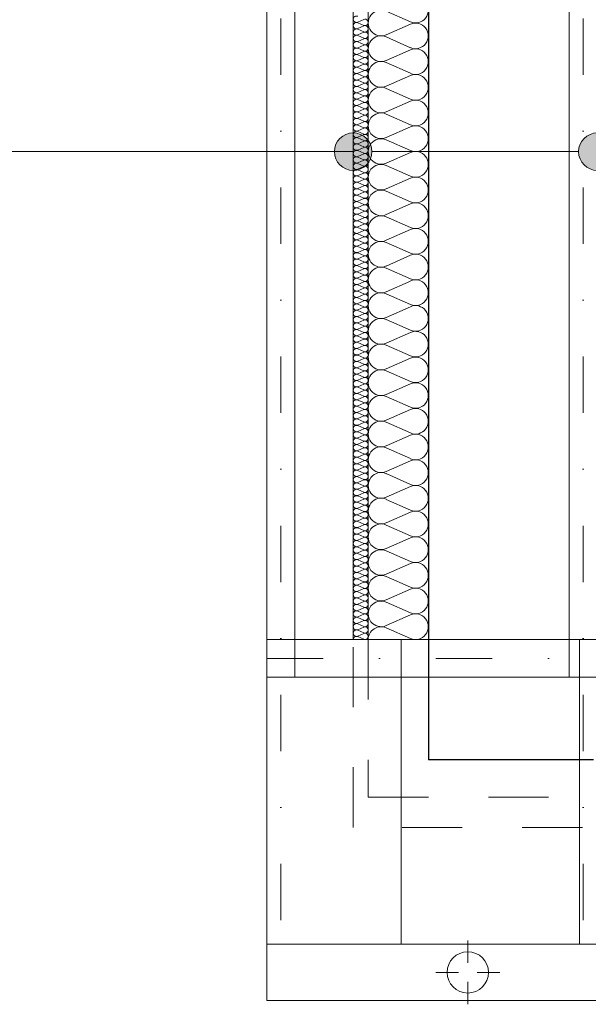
# Model space of a CAD drawing. Extents: x -440864 to -355682, y 13652 to 155872.
# Tile 128 of 179: x -431373 to -429859, y 90424 to 93045. Entities that reach past the tile are written whole.
import ezdxf

# ---------------------------------------------------------------- set-up
doc = ezdxf.new("R2010")
doc.units = 0
doc.header["$MEASUREMENT"] = 0
for name, pattern in [('Dot & Dashed', [450, 150, -150, 0, -150]), ('Hidden Line', [50, 25, -25]), ('Przerywana', [320, 160, -160])]:
    doc.linetypes.add(name, pattern=pattern)
for name, color, linetype in [('#podkład', 252, 'Continuous'), ('Arch ocieplenie', 252, 'Continuous'), ('Arch opisy', 252, 'Continuous'), ('Inwent Izolacje', 252, 'Continuous')]:
    doc.layers.add(name, color=color, linetype=linetype)
for name, color, linetype, lineweight in [('Arch dachowki_Nr_Pióra__81', 252, 'Continuous', 9), ('Arch ocieplenie_Nr_Pióra__9', 252, 'Continuous', 13), ('Arch opisy_Nr_Pióra__21', 252, 'Continuous', 9), ('Arch wykończenie_Nr_Pióra__3', 252, 'Continuous', 18), ('INWENT DACH_Nr_Pióra__21', 252, 'Continuous', 9), ('Inwent Izolacje_Nr_Pióra__2', 252, 'Continuous', 13), ('INWENT KONST. DREWNIANA_Nr_Pióra__2', 252, 'Continuous', 13), ('INWENT KONST. DREWNIANA_Nr_Pióra__21', 252, 'Continuous', 9), ('INWENT RURY SPUSTOWE_Nr_Pióra__21', 252, 'Continuous', 9), ('INWENT.ŚCIANY_Nr_Pióra__1', 252, 'Continuous', 25), ('INWENT.ŚCIANY_Nr_Pióra__2', 252, 'Continuous', 13)]:
    doc.layers.add(name, color=color, linetype=linetype, lineweight=lineweight)

# ---------------------------------------------------------------- blocks, each defined once
blk = doc.blocks.new('Izolacja cieplna 14_229', base_point=(-430484.9, 97267.6))
at = {"layer": 'Arch ocieplenie_Nr_Pióra__9', "linetype": 'Continuous'}
for p, q in [((-430456.9, 94883.4), (-430473, 94876.3)), ((-430473, 94874.8), (-430456.9, 94867.8)), ((-430456.9, 94866.3), (-430473, 94859.2)), ((-430473, 94857.8), (-430456.9, 94850.7)), ((-430456.9, 94849.3), (-430473, 94842.2)), ((-430473, 94840.8), (-430456.9, 94833.7)), ((-430456.9, 94832.3), (-430473, 94825.2)), ((-430473, 94823.8), (-430456.9, 94816.7)), ((-430456.9, 94815.3), (-430473, 94808.2)), ((-430473, 94806.7), (-430456.9, 94799.7)), ((-430456.9, 94798.2), (-430473, 94791.1)), ((-430473, 94789.7), (-430456.9, 94782.6)), ((-430456.9, 94781.2), (-430473, 94774.1)), ((-430473, 94772.7), (-430456.9, 94765.6)), ((-430456.9, 94764.2), (-430473, 94757.1)), ((-430473, 94755.7), (-430456.9, 94748.6)), ((-430456.9, 94747.1), (-430473, 94740.1)), ((-430473, 94738.6), (-430456.9, 94731.6)), ((-430456.9, 94730.1), (-430473, 94723)), ((-430473, 94721.6), (-430456.9, 94714.5)), ((-430456.9, 94713.1), (-430473, 94706)), ((-430473, 94704.6), (-430456.9, 94697.5)), ((-430456.9, 94696.1), (-430473, 94689)), ((-430473, 94687.6), (-430456.9, 94680.5)), ((-430456.9, 94679), (-430473, 94672)), ((-430473, 94670.5), (-430456.9, 94663.5)), ((-430456.9, 94662), (-430473, 94654.9)), ((-430473, 94653.5), (-430456.9, 94646.4)), ((-430456.9, 94645), (-430473, 94637.9)), ((-430473, 94636.5), (-430456.9, 94629.4)), ((-430456.9, 94628), (-430473, 94620.9)), ((-430473, 94619.5), (-430456.9, 94612.4)), ((-430456.9, 94610.9), (-430473, 94603.9)), ((-430473, 94602.4), (-430456.9, 94595.4)), ((-430456.9, 94593.9), (-430473, 94586.8)), ((-430473, 94585.4), (-430456.9, 94578.3)), ((-430456.9, 94576.9), (-430473, 94569.8)), ((-430473, 94568.4), (-430456.9, 94561.3)), ((-430456.9, 94559.9), (-430473, 94552.8)), ((-430473, 94551.4), (-430456.9, 94544.3)), ((-430456.9, 94542.8), (-430473, 94535.8)), ((-430473, 94534.3), (-430456.9, 94527.3)), ((-430456.9, 94525.8), (-430473, 94518.7)), ((-430473, 94517.3), (-430456.9, 94510.2)), ((-430456.9, 94508.8), (-430473, 94501.7)), ((-430473, 94500.3), (-430456.9, 94493.2)), ((-430456.9, 94491.8), (-430473, 94484.7)), ((-430473, 94483.3), (-430456.9, 94476.2)), ((-430456.9, 94474.7), (-430473, 94467.7)), ((-430473, 94466.2), (-430456.9, 94459.1)), ((-430456.9, 94457.7), (-430473, 94450.6)), ((-430473, 94449.2), (-430456.9, 94442.1)), ((-430456.9, 94440.7), (-430473, 94433.6)), ((-430473, 94432.2), (-430456.9, 94425.1)), ((-430456.9, 94423.7), (-430473, 94416.6)), ((-430473, 94415.2), (-430456.9, 94408.1)), ((-430456.9, 94406.6), (-430473, 94399.6)), ((-430473, 94398.1), (-430456.9, 94391)), ((-430456.9, 94389.6), (-430473, 94382.5)), ((-430473, 94381.1), (-430456.9, 94374)), ((-430456.9, 94372.6), (-430473, 94365.5)), ((-430473, 94364.1), (-430456.9, 94357)), ((-430456.9, 94355.6), (-430473, 94348.5)), ((-430473, 94347.1), (-430456.9, 94340)), ((-430456.9, 94338.5), (-430473, 94331.5)), ((-430473, 94330), (-430456.9, 94322.9)), ((-430456.9, 94321.5), (-430473, 94314.4)), ((-430473, 94313), (-430456.9, 94305.9)), ((-430456.9, 94304.5), (-430473, 94297.4)), ((-430473, 94296), (-430456.9, 94288.9)), ((-430456.9, 94287.5), (-430473, 94280.4)), ((-430473, 94279), (-430456.9, 94271.9)), ((-430456.9, 94270.4), (-430473, 94263.4)), ((-430473, 94261.9), (-430456.9, 94254.8)), ((-430456.9, 94253.4), (-430473, 94246.3)), ((-430473, 94244.9), (-430456.9, 94237.8)), ((-430456.9, 94236.4), (-430473, 94229.3)), ((-430473, 94227.9), (-430456.9, 94220.8)), ((-430456.9, 94219.4), (-430473, 94212.3)), ((-430473, 94210.9), (-430456.9, 94203.8)), ((-430456.9, 94202.3), (-430473, 94195.3)), ((-430473, 94193.8), (-430456.9, 94186.7)), ((-430456.9, 94185.3), (-430473, 94178.2)), ((-430473, 94176.8), (-430456.9, 94169.7)), ((-430456.9, 94168.3), (-430473, 94161.2)), ((-430473, 94159.8), (-430456.9, 94152.7)), ((-430456.9, 94151.3), (-430473, 94144.2)), ((-430473, 94142.8), (-430456.9, 94135.7)), ((-430456.9, 94134.2), (-430473, 94127.2)), ((-430473, 94125.7), (-430456.9, 94118.6)), ((-430456.9, 94117.2), (-430473, 94110.1)), ((-430473, 94108.7), (-430456.9, 94101.6)), ((-430456.9, 94100.2), (-430473, 94093.1)), ((-430473, 94091.7), (-430456.9, 94084.6)), ((-430456.9, 94083.2), (-430473, 94076.1)), ((-430473, 94074.6), (-430456.9, 94067.6)), ((-430456.9, 94066.1), (-430473, 94059.1)), ((-430473, 94057.6), (-430456.9, 94050.5)), ((-430456.9, 94049.1), (-430473, 94042)), ((-430473, 94040.6), (-430456.9, 94033.5)), ((-430456.9, 94032.1), (-430473, 94025)), ((-430473, 94023.6), (-430456.9, 94016.5)), ((-430456.9, 94015.1), (-430473, 94008)), ((-430473, 94006.5), (-430456.9, 93999.5)), ((-430456.9, 93998), (-430473, 93991)), ((-430473, 93989.5), (-430456.9, 93982.4)), ((-430456.9, 93981), (-430473, 93973.9)), ((-430473, 93972.5), (-430456.9, 93965.4)), ((-430456.9, 93964), (-430473, 93956.9)), ((-430473, 93955.5), (-430456.9, 93948.4)), ((-430456.9, 93947), (-430473, 93939.9)), ((-430473, 93938.4), (-430456.9, 93931.4)), ((-430456.9, 93929.9), (-430473, 93922.9)), ((-430473, 93921.4), (-430456.9, 93914.3)), ((-430456.9, 93912.9), (-430473, 93905.8)), ((-430473, 93904.4), (-430456.9, 93897.3)), ((-430456.9, 93895.9), (-430473, 93888.8)), ((-430473, 93887.4), (-430456.9, 93880.3)), ((-430456.9, 93878.9), (-430473, 93871.8)), ((-430473, 93870.3), (-430456.9, 93863.3)), ((-430456.9, 93861.8), (-430473, 93854.8)), ((-430473, 93853.3), (-430456.9, 93846.2)), ((-430456.9, 93844.8), (-430473, 93837.7)), ((-430473, 93836.3), (-430456.9, 93829.2)), ((-430456.9, 93827.8), (-430473, 93820.7)), ((-430473, 93819.3), (-430456.9, 93812.2)), ((-430456.9, 93810.8), (-430473, 93803.7)), ((-430473, 93802.2), (-430456.9, 93795.2)), ((-430456.9, 93793.7), (-430473, 93786.6)), ((-430473, 93785.2), (-430456.9, 93778.1)), ((-430456.9, 93776.7), (-430473, 93769.6)), ((-430473, 93768.2), (-430456.9, 93761.1)), ((-430456.9, 93759.7), (-430473, 93752.6)), ((-430473, 93751.2), (-430456.9, 93744.1)), ((-430456.9, 93742.7), (-430473, 93735.6)), ((-430473, 93734.1), (-430456.9, 93727.1)), ((-430456.9, 93725.6), (-430473, 93718.5)), ((-430473, 93717.1), (-430456.9, 93710)), ((-430456.9, 93708.6), (-430473, 93701.5)), ((-430473, 93700.1), (-430456.9, 93693)), ((-430456.9, 93691.6), (-430473, 93684.5)), ((-430473, 93683.1), (-430456.9, 93676)), ((-430456.9, 93674.6), (-430473, 93667.5)), ((-430473, 93666), (-430456.9, 93659)), ((-430456.9, 93657.5), (-430473, 93650.4)), ((-430473, 93649), (-430456.9, 93641.9)), ((-430456.9, 93640.5), (-430473, 93633.4)), ((-430473, 93632), (-430456.9, 93624.9)), ((-430456.9, 93623.5), (-430473, 93616.4)), ((-430473, 93615), (-430456.9, 93607.9)), ((-430456.9, 93606.5), (-430473, 93599.4)), ((-430473, 93597.9), (-430456.9, 93590.9)), ((-430456.9, 93589.4), (-430473, 93582.3)), ((-430473, 93580.9), (-430456.9, 93573.8)), ((-430456.9, 93572.4), (-430473, 93565.3)), ((-430473, 93563.9), (-430456.9, 93556.8)), ((-430456.9, 93555.4), (-430473, 93548.3)), ((-430473, 93546.9), (-430456.9, 93539.8)), ((-430456.9, 93538.4), (-430473, 93531.3)), ((-430473, 93529.8), (-430456.9, 93522.8)), ((-430456.9, 93521.3), (-430473, 93514.2)), ((-430473, 93512.8), (-430456.9, 93505.7)), ((-430456.9, 93504.3), (-430473, 93497.2)), ((-430473, 93495.8), (-430456.9, 93488.7)), ((-430456.9, 93487.3), (-430473, 93480.2)), ((-430473, 93478.8), (-430456.9, 93471.7)), ((-430456.9, 93470.3), (-430473, 93463.2)), ((-430473, 93461.7), (-430456.9, 93454.7)), ((-430456.9, 93453.2), (-430473, 93446.1)), ((-430473, 93444.7), (-430456.9, 93437.6)), ((-430456.9, 93436.2), (-430473, 93429.1)), ((-430473, 93427.7), (-430456.9, 93420.6)), ((-430456.9, 93419.2), (-430473, 93412.1)), ((-430473, 93410.7), (-430456.9, 93403.6)), ((-430456.9, 93402.1), (-430473, 93395.1)), ((-430473, 93393.6), (-430456.9, 93386.6)), ((-430456.9, 93385.1), (-430473, 93378)), ((-430473, 93376.6), (-430456.9, 93369.5)), ((-430456.9, 93368.1), (-430473, 93361)), ((-430473, 93359.6), (-430456.9, 93352.5)), ((-430456.9, 93351.1), (-430473, 93344)), ((-430473, 93342.6), (-430456.9, 93335.5)), ((-430456.9, 93334), (-430473, 93327)), ((-430473, 93325.5), (-430456.9, 93318.5)), ((-430456.9, 93317), (-430473, 93309.9)), ((-430473, 93308.5), (-430456.9, 93301.4)), ((-430456.9, 93300), (-430473, 93292.9)), ((-430473, 93291.5), (-430456.9, 93284.4)), ((-430456.9, 93283), (-430473, 93275.9)), ((-430473, 93274.5), (-430456.9, 93267.4)), ((-430456.9, 93265.9), (-430473, 93258.9)), ((-430473, 93257.4), (-430456.9, 93250.4)), ((-430456.9, 93248.9), (-430473, 93241.8)), ((-430473, 93240.4), (-430456.9, 93233.3))]:
    blk.add_line(p, q, dxfattribs=at)
for centre, start_param, end_param in [((-430476.4, 94884.1), 2.7288, 6.695979), ((-430476.4, 94867), 2.7288, 6.695979), ((-430453.5, 94875.6), 5.870392, 9.837571), ((-430453.5, 94858.5), 5.870392, 9.837571), ((-430476.4, 94850), 2.7288, 6.695979), ((-430476.4, 94833), 2.7288, 6.695979), ((-430453.5, 94841.5), 5.870392, 9.837571), ((-430476.4, 94816), 2.7288, 6.695979), ((-430453.5, 94824.5), 5.870392, 9.837571), ((-430453.5, 94807.5), 5.870392, 9.837571), ((-430476.4, 94798.9), 2.7288, 6.695979), ((-430476.4, 94781.9), 2.7288, 6.695979), ((-430453.5, 94790.4), 5.870392, 9.837571), ((-430476.4, 94764.9), 2.7288, 6.695979), ((-430453.5, 94773.4), 5.870392, 9.837571), ((-430453.5, 94756.4), 5.870392, 9.837571), ((-430476.4, 94747.9), 2.7288, 6.695979), ((-430476.4, 94730.8), 2.7288, 6.695979), ((-430453.5, 94739.4), 5.870392, 9.837571), ((-430476.4, 94713.8), 2.7288, 6.695979), ((-430453.5, 94722.3), 5.870392, 9.837571), ((-430453.5, 94705.3), 5.870392, 9.837571), ((-430476.4, 94696.8), 2.7288, 6.695979), ((-430476.4, 94679.8), 2.7288, 6.695979), ((-430453.5, 94688.3), 5.870392, 9.837571), ((-430476.4, 94662.7), 2.7288, 6.695979), ((-430453.5, 94671.3), 5.870392, 9.837571), ((-430453.5, 94654.2), 5.870392, 9.837571), ((-430476.4, 94645.7), 2.7288, 6.695979), ((-430476.4, 94628.7), 2.7288, 6.695979), ((-430453.5, 94637.2), 5.870392, 9.837571), ((-430476.4, 94611.7), 2.7288, 6.695979), ((-430453.5, 94620.2), 5.870392, 9.837571), ((-430453.5, 94603.1), 5.870392, 9.837571), ((-430476.4, 94594.6), 2.7288, 6.695979), ((-430476.4, 94577.6), 2.7288, 6.695979), ((-430453.5, 94586.1), 5.870392, 9.837571), ((-430476.4, 94560.6), 2.7288, 6.695979), ((-430453.5, 94569.1), 5.870392, 9.837571), ((-430453.5, 94552.1), 5.870392, 9.837571), ((-430476.4, 94543.6), 2.7288, 6.695979), ((-430476.4, 94526.5), 2.7288, 6.695979), ((-430453.5, 94535), 5.870392, 9.837571), ((-430453.5, 94518), 5.870392, 9.837571), ((-430476.4, 94509.5), 2.7288, 6.695979), ((-430476.4, 94492.5), 2.7288, 6.695979), ((-430453.5, 94501), 5.870392, 9.837571), ((-430476.4, 94475.5), 2.7288, 6.695979), ((-430453.5, 94484), 5.870392, 9.837571), ((-430453.5, 94466.9), 5.870392, 9.837571), ((-430476.4, 94458.4), 2.7288, 6.695979), ((-430476.4, 94441.4), 2.7288, 6.695979), ((-430453.5, 94449.9), 5.870392, 9.837571), ((-430476.4, 94424.4), 2.7288, 6.695979), ((-430453.5, 94432.9), 5.870392, 9.837571), ((-430453.5, 94415.9), 5.870392, 9.837571), ((-430476.4, 94407.4), 2.7288, 6.695979), ((-430476.4, 94390.3), 2.7288, 6.695979), ((-430453.5, 94398.8), 5.870392, 9.837571), ((-430476.4, 94373.3), 2.7288, 6.695979), ((-430453.5, 94381.8), 5.870392, 9.837571), ((-430453.5, 94364.8), 5.870392, 9.837571), ((-430476.4, 94356.3), 2.7288, 6.695979), ((-430476.4, 94339.3), 2.7288, 6.695979), ((-430453.5, 94347.8), 5.870392, 9.837571), ((-430476.4, 94322.2), 2.7288, 6.695979), ((-430453.5, 94330.7), 5.870392, 9.837571), ((-430453.5, 94313.7), 5.870392, 9.837571), ((-430476.4, 94305.2), 2.7288, 6.695979), ((-430476.4, 94288.2), 2.7288, 6.695979), ((-430453.5, 94296.7), 5.870392, 9.837571), ((-430476.4, 94271.2), 2.7288, 6.695979), ((-430453.5, 94279.7), 5.870392, 9.837571), ((-430453.5, 94262.6), 5.870392, 9.837571), ((-430476.4, 94254.1), 2.7288, 6.695979), ((-430476.4, 94237.1), 2.7288, 6.695979), ((-430453.5, 94245.6), 5.870392, 9.837571), ((-430476.4, 94220.1), 2.7288, 6.695979), ((-430476.4, 94203.1), 2.7288, 6.695979), ((-430453.5, 94228.6), 5.870392, 9.837571), ((-430453.5, 94211.6), 5.870392, 9.837571), ((-430476.4, 94186), 2.7288, 6.695979), ((-430453.5, 94194.5), 5.870392, 9.837571), ((-430453.5, 94177.5), 5.870392, 9.837571), ((-430476.4, 94169), 2.7288, 6.695979), ((-430476.4, 94152), 2.7288, 6.695979), ((-430453.5, 94160.5), 5.870392, 9.837571), ((-430476.4, 94135), 2.7288, 6.695979), ((-430453.5, 94143.5), 5.870392, 9.837571), ((-430453.5, 94126.4), 5.870392, 9.837571), ((-430476.4, 94117.9), 2.7288, 6.695979), ((-430476.4, 94100.9), 2.7288, 6.695979), ((-430453.5, 94109.4), 5.870392, 9.837571), ((-430476.4, 94083.9), 2.7288, 6.695979), ((-430453.5, 94092.4), 5.870392, 9.837571), ((-430453.5, 94075.4), 5.870392, 9.837571), ((-430476.4, 94066.9), 2.7288, 6.695979), ((-430476.4, 94049.8), 2.7288, 6.695979), ((-430453.5, 94058.3), 5.870392, 9.837571), ((-430476.4, 94032.8), 2.7288, 6.695979), ((-430453.5, 94041.3), 5.870392, 9.837571), ((-430453.5, 94024.3), 5.870392, 9.837571), ((-430476.4, 94015.8), 2.7288, 6.695979), ((-430476.4, 93998.8), 2.7288, 6.695979), ((-430453.5, 94007.3), 5.870392, 9.837571), ((-430476.4, 93981.7), 2.7288, 6.695979), ((-430453.5, 93990.2), 5.870392, 9.837571), ((-430453.5, 93973.2), 5.870392, 9.837571), ((-430476.4, 93964.7), 2.7288, 6.695979), ((-430476.4, 93947.7), 2.7288, 6.695979), ((-430453.5, 93956.2), 5.870392, 9.837571), ((-430476.4, 93930.6), 2.7288, 6.695979), ((-430453.5, 93939.2), 5.870392, 9.837571), ((-430453.5, 93922.1), 5.870392, 9.837571), ((-430476.4, 93913.6), 2.7288, 6.695979), ((-430476.4, 93896.6), 2.7288, 6.695979), ((-430453.5, 93905.1), 5.870392, 9.837571), ((-430476.4, 93879.6), 2.7288, 6.695979), ((-430476.4, 93862.5), 2.7288, 6.695979), ((-430453.5, 93888.1), 5.870392, 9.837571), ((-430453.5, 93871.1), 5.870392, 9.837571), ((-430476.4, 93845.5), 2.7288, 6.695979), ((-430453.5, 93854), 5.870392, 9.837571), ((-430453.5, 93837), 5.870392, 9.837571), ((-430476.4, 93828.5), 2.7288, 6.695979), ((-430476.4, 93811.5), 2.7288, 6.695979), ((-430453.5, 93820), 5.870392, 9.837571), ((-430476.4, 93794.4), 2.7288, 6.695979), ((-430453.5, 93803), 5.870392, 9.837571), ((-430453.5, 93785.9), 5.870392, 9.837571), ((-430476.4, 93777.4), 2.7288, 6.695979), ((-430476.4, 93760.4), 2.7288, 6.695979), ((-430453.5, 93768.9), 5.870392, 9.837571), ((-430476.4, 93743.4), 2.7288, 6.695979), ((-430453.5, 93751.9), 5.870392, 9.837571), ((-430453.5, 93734.9), 5.870392, 9.837571), ((-430476.4, 93726.3), 2.7288, 6.695979), ((-430476.4, 93709.3), 2.7288, 6.695979), ((-430453.5, 93717.8), 5.870392, 9.837571), ((-430476.4, 93692.3), 2.7288, 6.695979), ((-430453.5, 93700.8), 5.870392, 9.837571), ((-430453.5, 93683.8), 5.870392, 9.837571), ((-430476.4, 93675.3), 2.7288, 6.695979), ((-430476.4, 93658.2), 2.7288, 6.695979), ((-430453.5, 93666.8), 5.870392, 9.837571), ((-430476.4, 93641.2), 2.7288, 6.695979), ((-430453.5, 93649.7), 5.870392, 9.837571), ((-430453.5, 93632.7), 5.870392, 9.837571), ((-430476.4, 93624.2), 2.7288, 6.695979), ((-430476.4, 93607.2), 2.7288, 6.695979), ((-430453.5, 93615.7), 5.870392, 9.837571), ((-430476.4, 93590.1), 2.7288, 6.695979), ((-430453.5, 93598.7), 5.870392, 9.837571), ((-430453.5, 93581.6), 5.870392, 9.837571), ((-430476.4, 93573.1), 2.7288, 6.695979), ((-430476.4, 93556.1), 2.7288, 6.695979), ((-430453.5, 93564.6), 5.870392, 9.837571), ((-430453.5, 93547.6), 5.870392, 9.837571), ((-430476.4, 93539.1), 2.7288, 6.695979), ((-430476.4, 93522), 2.7288, 6.695979), ((-430453.5, 93530.6), 5.870392, 9.837571), ((-430476.4, 93505), 2.7288, 6.695979), ((-430453.5, 93513.5), 5.870392, 9.837571), ((-430453.5, 93496.5), 5.870392, 9.837571), ((-430476.4, 93488), 2.7288, 6.695979), ((-430476.4, 93471), 2.7288, 6.695979), ((-430453.5, 93479.5), 5.870392, 9.837571), ((-430476.4, 93453.9), 2.7288, 6.695979), ((-430453.5, 93462.5), 5.870392, 9.837571), ((-430453.5, 93445.4), 5.870392, 9.837571), ((-430476.4, 93436.9), 2.7288, 6.695979), ((-430476.4, 93419.9), 2.7288, 6.695979), ((-430453.5, 93428.4), 5.870392, 9.837571), ((-430476.4, 93402.9), 2.7288, 6.695979), ((-430453.5, 93411.4), 5.870392, 9.837571), ((-430453.5, 93394.4), 5.870392, 9.837571), ((-430476.4, 93385.8), 2.7288, 6.695979), ((-430476.4, 93368.8), 2.7288, 6.695979), ((-430453.5, 93377.3), 5.870392, 9.837571), ((-430476.4, 93351.8), 2.7288, 6.695979), ((-430453.5, 93360.3), 5.870392, 9.837571), ((-430453.5, 93343.3), 5.870392, 9.837571), ((-430476.4, 93334.8), 2.7288, 6.695979), ((-430476.4, 93317.7), 2.7288, 6.695979), ((-430453.5, 93326.3), 5.870392, 9.837571), ((-430476.4, 93300.7), 2.7288, 6.695979), ((-430453.5, 93309.2), 5.870392, 9.837571), ((-430453.5, 93292.2), 5.870392, 9.837571), ((-430476.4, 93283.7), 2.7288, 6.695979), ((-430476.4, 93266.7), 2.7288, 6.695979), ((-430453.5, 93275.2), 5.870392, 9.837571), ((-430476.4, 93249.6), 2.7288, 6.695979), ((-430453.5, 93258.1), 5.870392, 9.837571), ((-430453.5, 93241.1), 5.870392, 9.837571), ((-430476.4, 93232.6), 2.7288, 4.712389)]:
    blk.add_ellipse(centre, major_axis=(0, -8.51), ratio=0.99935, start_param=start_param, end_param=end_param, dxfattribs=at)
blk = doc.blocks.new('Izolacja cieplna 14_341', base_point=(-430444.9, 93232.6))
at = {"layer": 'Inwent Izolacje_Nr_Pióra__2', "linetype": 'Continuous'}
for p, q in [((-430332.6, 94876.8), (-430397.3, 94905.3)), ((-430397.3, 94842.6), (-430332.6, 94871.1)), ((-430332.6, 94808.4), (-430397.3, 94836.9)), ((-430397.3, 94774.3), (-430332.6, 94802.7)), ((-430332.6, 94740.1), (-430397.3, 94768.5)), ((-430397.3, 94705.9), (-430332.6, 94734.3)), ((-430332.6, 94671.7), (-430397.3, 94700.1)), ((-430397.3, 94637.5), (-430332.6, 94665.9)), ((-430332.6, 94603.3), (-430397.3, 94631.7)), ((-430397.3, 94569.1), (-430332.6, 94597.5)), ((-430332.6, 94534.9), (-430397.3, 94563.3)), ((-430397.3, 94500.7), (-430332.6, 94529.1)), ((-430332.6, 94466.5), (-430397.3, 94495)), ((-430397.3, 94432.3), (-430332.6, 94460.8)), ((-430332.6, 94398.1), (-430397.3, 94426.6)), ((-430397.3, 94363.9), (-430332.6, 94392.4)), ((-430332.6, 94329.7), (-430397.3, 94358.2)), ((-430397.3, 94295.5), (-430332.6, 94324)), ((-430332.6, 94261.3), (-430397.3, 94289.8)), ((-430397.3, 94227.1), (-430332.6, 94255.6)), ((-430332.6, 94192.9), (-430397.3, 94221.4)), ((-430397.3, 94158.7), (-430332.6, 94187.2)), ((-430332.6, 94124.6), (-430397.3, 94153)), ((-430397.3, 94090.4), (-430332.6, 94118.8)), ((-430332.6, 94056.2), (-430397.3, 94084.6)), ((-430397.3, 94022), (-430332.6, 94050.4)), ((-430332.6, 93987.8), (-430397.3, 94016.2)), ((-430397.3, 93953.6), (-430332.6, 93982)), ((-430332.6, 93919.4), (-430397.3, 93947.8)), ((-430397.3, 93885.2), (-430332.6, 93913.6)), ((-430332.6, 93851), (-430397.3, 93879.4)), ((-430397.3, 93816.8), (-430332.6, 93845.2)), ((-430332.6, 93782.6), (-430397.3, 93811.1)), ((-430397.3, 93748.4), (-430332.6, 93776.9)), ((-430332.6, 93714.2), (-430397.3, 93742.7)), ((-430397.3, 93680), (-430332.6, 93708.5)), ((-430332.6, 93645.8), (-430397.3, 93674.3)), ((-430397.3, 93611.6), (-430332.6, 93640.1)), ((-430332.6, 93577.4), (-430397.3, 93605.9)), ((-430397.3, 93543.2), (-430332.6, 93571.7)), ((-430332.6, 93509), (-430397.3, 93537.5)), ((-430397.3, 93474.8), (-430332.6, 93503.3)), ((-430332.6, 93440.7), (-430397.3, 93469.1)), ((-430397.3, 93406.5), (-430332.6, 93434.9)), ((-430332.6, 93372.3), (-430397.3, 93400.7)), ((-430397.3, 93338.1), (-430332.6, 93366.5)), ((-430332.6, 93303.9), (-430397.3, 93332.3)), ((-430397.3, 93269.7), (-430332.6, 93298.1)), ((-430332.6, 93235.5), (-430397.3, 93263.9))]:
    blk.add_line(p, q, dxfattribs=at)
for centre, start_param, end_param in [((-430319, 94908.2), 2.728799, 6.695979), ((-430410.9, 94874), 5.870392, 9.837571), ((-430319, 94839.8), 2.728799, 6.695979), ((-430410.9, 94805.6), 5.870392, 9.837571), ((-430319, 94771.4), 2.728799, 6.695979), ((-430410.9, 94737.2), 5.870392, 9.837571), ((-430319, 94703), 2.728799, 6.695979), ((-430410.9, 94668.8), 5.870392, 9.837571), ((-430319, 94634.6), 2.728799, 6.695979), ((-430410.9, 94600.4), 5.870392, 9.837571), ((-430319, 94566.2), 2.728799, 6.695979), ((-430410.9, 94532), 5.870392, 9.837571), ((-430319, 94497.8), 2.728799, 6.695979), ((-430410.9, 94463.6), 5.870392, 9.837571), ((-430319, 94429.4), 2.728799, 6.695979), ((-430410.9, 94395.2), 5.870392, 9.837571), ((-430319, 94361), 2.728799, 6.695979), ((-430410.9, 94326.8), 5.870392, 9.837571), ((-430319, 94292.7), 2.728799, 6.695979), ((-430410.9, 94258.5), 5.870392, 9.837571), ((-430319, 94224.3), 2.728799, 6.695979), ((-430410.9, 94190.1), 5.870392, 9.837571), ((-430319, 94155.9), 2.728799, 6.695979), ((-430410.9, 94121.7), 5.870392, 9.837571), ((-430319, 94087.5), 2.728799, 6.695979), ((-430410.9, 94053.3), 5.870392, 9.837571), ((-430319, 94019.1), 2.728799, 6.695979), ((-430410.9, 93984.9), 5.870392, 9.837571), ((-430319, 93950.7), 2.728799, 6.695979), ((-430410.9, 93916.5), 5.870392, 9.837571), ((-430319, 93882.3), 2.728799, 6.695979), ((-430410.9, 93848.1), 5.870392, 9.837571), ((-430319, 93813.9), 2.728799, 6.695979), ((-430410.9, 93779.7), 5.870392, 9.837571), ((-430319, 93745.5), 2.728799, 6.695979), ((-430410.9, 93711.3), 5.870392, 9.837571), ((-430319, 93677.1), 2.728799, 6.695979), ((-430410.9, 93642.9), 5.870392, 9.837571), ((-430319, 93608.8), 2.728799, 6.695979), ((-430410.9, 93574.6), 5.870392, 9.837571), ((-430319, 93540.4), 2.728799, 6.695979), ((-430410.9, 93506.2), 5.870392, 9.837571), ((-430319, 93472), 2.728799, 6.695979), ((-430410.9, 93437.8), 5.870392, 9.837571), ((-430319, 93403.6), 2.728799, 6.695979), ((-430410.9, 93369.4), 5.870392, 9.837571), ((-430319, 93335.2), 2.728799, 6.695979), ((-430410.9, 93301), 5.870392, 9.837571), ((-430319, 93266.8), 2.728799, 6.695979), ((-430410.9, 93232.6), 5.870392, 7.853982)]:
    blk.add_ellipse(centre, major_axis=(0, 34.2), ratio=0.995133, start_param=start_param, end_param=end_param, dxfattribs=at)
blk = doc.blocks.new('Linia_170', base_point=(-430484.9, 94531.7))
at = {"layer": 'Arch opisy_Nr_Pióra__21', "linetype": 'Continuous'}
blk.add_line((-430484.9, 94531.7), (-432564.7, 94531.7), dxfattribs=at)
blk.add_circle((-432864.7, 94531.7), 300, dxfattribs=at)
blk = doc.blocks.new('Linia_171', base_point=(-429834.9, 94531.7))
at = {"layer": 'Arch opisy_Nr_Pióra__21', "linetype": 'Continuous'}
for points in [[(-430434.9, 94531.7), (-430438.8, 94550.8), (-430449.6, 94567), (-430465.8, 94577.9), (-430484.9, 94581.7), (-430504.1, 94577.9), (-430520.3, 94567), (-430531.1, 94550.8), (-430534.9, 94531.7), (-430531.1, 94512.6), (-430520.3, 94496.3), (-430504.1, 94485.5), (-430484.9, 94481.7), (-430465.8, 94485.5), (-430449.6, 94496.3), (-430438.8, 94512.6)], [(-429784.9, 94531.7), (-429788.8, 94550.8), (-429799.6, 94567), (-429815.8, 94577.9), (-429834.9, 94581.7), (-429854.1, 94577.9), (-429870.3, 94567), (-429881.1, 94550.8), (-429884.9, 94531.7), (-429881.1, 94512.6), (-429870.3, 94496.3), (-429854.1, 94485.5), (-429834.9, 94481.7), (-429815.8, 94485.5), (-429799.6, 94496.3), (-429788.8, 94512.6)]]:
    blk.add_hatch(color=256, dxfattribs=at).paths.add_polyline_path(points, flags=0)
blk.add_line((-429884.9, 94531.7), (-430434.9, 94531.7), dxfattribs=at)
for centre in [(-430484.9, 94531.7), (-429834.9, 94531.7)]:
    blk.add_circle(centre, 50, dxfattribs=at)
blk = doc.blocks.new('poddasze')
at = {"layer": 'Arch dachowki_Nr_Pióra__81', "color": 252, "linetype": 'Continuous'}
for p, q in [((-430357.4, 76584), (-430357.4, 77395.1)), ((-429882.4, 76584), (-429882.4, 77395.1))]:
    blk.add_line(p, q, dxfattribs=at)
at = {"layer": 'Arch wykończenie_Nr_Pióra__3', "color": 252, "linetype": 'Continuous'}
blk.add_line((-430484.9, 77395.1), (-430484.9, 81430.1), dxfattribs=at)
at = {"layer": 'Arch wykończenie_Nr_Pióra__3', "color": 252, "linetype": 'Przerywana'}
for p, q in [((-430484.9, 76895.1), (-430484.9, 77395.1)), ((-414514.9, 76895.1), (-430484.9, 76895.1))]:
    blk.add_line(p, q, dxfattribs=at)
at = {"layer": 'INWENT DACH_Nr_Pióra__21', "color": 252, "linetype": 'Hidden Line'}
blk.add_line((-430714.9, 77295.1), (-430714.9, 81165.1), dxfattribs=at)
at = {"layer": 'INWENT DACH_Nr_Pióra__21', "color": 252, "linetype": 'Continuous'}
for p, q in [((-430714.9, 76584), (-430714.9, 77395.1)), ((-414324.9, 76584), (-430714.9, 76584)), ((-430179.9, 76534), (-430179.9, 76594)), ((-430204.9, 76509), (-430264.9, 76509)), ((-430154.9, 76509), (-430094.9, 76509)), ((-430179.9, 76484), (-430179.9, 76424))]:
    blk.add_line(p, q, dxfattribs=at)
blk.add_circle((-430179.9, 76509), 55, dxfattribs=at)
at = {"layer": 'INWENT KONST. DREWNIANA_Nr_Pióra__2', "color": 252, "linetype": 'Continuous'}
for p, q in [((-430714.9, 77295.1), (-430714.9, 81165.1)), ((-430639.9, 77295.1), (-430639.9, 81165.1)), ((-429909.9, 77295.1), (-429909.9, 81165.1))]:
    blk.add_line(p, q, dxfattribs=at)
at = {"layer": 'INWENT KONST. DREWNIANA_Nr_Pióra__21', "color": 252, "linetype": 'Dot & Dashed'}
for p, q in [((-430677.4, 76648.1), (-430677.4, 81165.1)), ((-429872.4, 76648.1), (-429872.4, 81165.1)), ((-430714.9, 77345.1), (-414324.9, 77345.1))]:
    blk.add_line(p, q, dxfattribs=at)
at = {"layer": 'INWENT KONST. DREWNIANA_Nr_Pióra__21', "color": 252, "linetype": 'Continuous'}
for p, q in [((-430714.9, 77395.1), (-414324.9, 77395.1)), ((-430714.9, 77295.1), (-414324.9, 77295.1))]:
    blk.add_line(p, q, dxfattribs=at)
at = {"layer": 'INWENT RURY SPUSTOWE_Nr_Pióra__21', "color": 252, "linetype": 'Continuous'}
for p, q in [((-430714.9, 76434), (-430714.9, 76584)), ((-414324.9, 76434), (-430714.9, 76434))]:
    blk.add_line(p, q, dxfattribs=at)
at = {"layer": 'INWENT.ŚCIANY_Nr_Pióra__1', "color": 252, "linetype": 'Continuous'}
for p in [(-430284.9, 81385.1), (-429844.9, 77075.1)]:
    blk.add_line(p, (-430284.9, 77075.1), dxfattribs=at)
at = {"layer": 'INWENT.ŚCIANY_Nr_Pióra__2', "color": 252, "linetype": 'Continuous'}
blk.add_line((-430444.9, 81430.1), (-430444.9, 77395.1), dxfattribs=at)
at = {"layer": 'INWENT.ŚCIANY_Nr_Pióra__2', "color": 252, "linetype": 'Przerywana'}
for p, q in [((-430444.9, 77395.1), (-430444.9, 76975.1)), ((-430444.9, 76975.1), (-414594.9, 76975.1))]:
    blk.add_line(p, q, dxfattribs=at)
at = {"layer": 'Arch ocieplenie', "color": 252, "linetype": 'Continuous', "lineweight": 13}
blk.add_blockref('Izolacja cieplna 14_229', (-430484.9, 81430.1), dxfattribs=at)
at = {"layer": 'Arch opisy', "color": 252, "linetype": 'Continuous'}
for name, p in [('Linia_170', (-430484.9, 78694.1)), ('Linia_171', (-429834.9, 78694.1))]:
    blk.add_blockref(name, p, dxfattribs=at)
at = {"layer": 'Inwent Izolacje', "color": 252, "linetype": 'Continuous', "lineweight": 13}
blk.add_blockref('Izolacja cieplna 14_341', (-430444.9, 77395.1), dxfattribs=at)

msp = doc.modelspace()

# ---------------------------------------------------------------- block references
at = {"layer": '#podkład', "color": 3, "lineweight": 50}
msp.add_blockref('poddasze', (0, 14000), dxfattribs=at)

doc.saveas('drawing.dxf')
